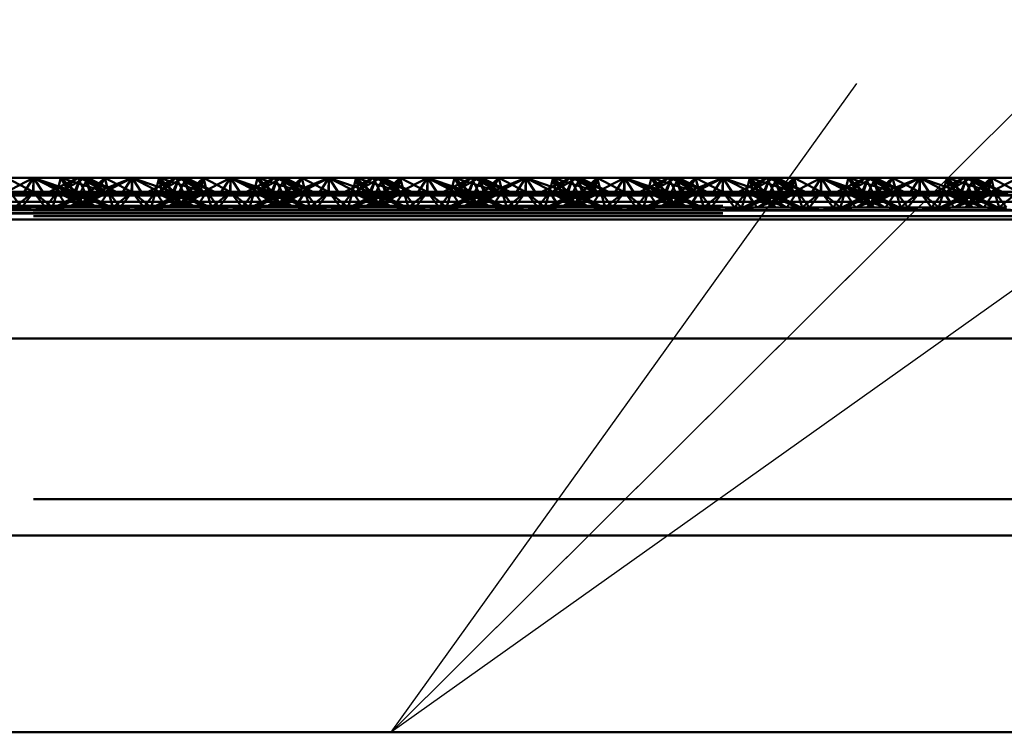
# Paper-space layout 'Layout1' of a CAD drawing. Extents: x -2 to 1033, y -36 to 596.
# Tile 187 of 256: x 373.97 to 376.47, y 452.29 to 454.09. Entities that reach past the tile are written whole.
import ezdxf

# ---------------------------------------------------------------- set-up
doc = ezdxf.new("R2010")
doc.units = 0
doc.linetypes.add('ACAD_ISO02W100', pattern=[15, 12, -3])
doc.linetypes.add('ACAD_ISO04W100', pattern=[30.5, 24, -3, 0.5, -3])
for name, color, linetype, lineweight in [('SS_POPIS_PROFILU', 13, 'CONTINUOUS', 25), ('SS_ZEBRIK KOŠ', 75, 'CONTINUOUS', 50), ('SS_ZEBRIKY', 24, 'CONTINUOUS', 50)]:
    doc.layers.add(name, color=color, linetype=linetype, lineweight=lineweight)

psp = doc.layouts.get("Layout1")

# ---------------------------------------------------------------- linework, layer by layer
at = {"layer": 'SS_POPIS_PROFILU', "color": 0, "linetype": 'ByBlock'}
for p, q in [((374.9139, 452.285), (376.0964, 453.9321)), ((374.9139, 452.285), (376.3315, 453.6959)), ((376.5666, 453.4596), (374.9139, 452.285))]:
    psp.add_line(p, q, dxfattribs=at)
at = {"layer": 'SS_POPIS_PROFILU', "color": 13}
psp.add_lwpolyline([(374.9139, 452.285), (388.1864, 465.4941), (399.4245, 465.4941)], dxfattribs=at)
at = {"layer": 'SS_ZEBRIK KOŠ', "color": 2, "linetype": 'Continuous', "ltscale": 0.25}
for p, q in [((373.8806, 453.285), (374.0548, 453.285)), ((374.0548, 453.285), (374.2283, 453.285)), ((374.2283, 453.285), (374.4011, 453.285)), ((374.4011, 453.285), (374.573, 453.285)), ((374.573, 453.285), (374.744, 453.285)), ((374.744, 453.285), (374.9139, 453.285)), ((374.9139, 453.285), (375.0827, 453.285)), ((375.0827, 453.285), (375.2502, 453.285)), ((375.2502, 453.285), (375.4164, 453.285)), ((375.4164, 453.285), (375.5812, 453.285)), ((375.5812, 453.285), (375.7443, 453.285)), ((375.7443, 453.285), (375.9059, 453.285)), ((375.9059, 453.285), (376.0657, 453.285)), ((376.0657, 453.285), (376.2236, 453.285)), ((376.2236, 453.285), (376.3796, 453.285)), ((376.3796, 453.285), (376.5336, 453.285)), ((374.0548, 452.285), (373.8806, 452.285)), ((374.2283, 452.285), (374.0548, 452.285)), ((374.4011, 452.285), (374.2283, 452.285)), ((374.573, 452.285), (374.4011, 452.285)), ((374.744, 452.285), (374.573, 452.285)), ((374.9139, 452.285), (374.744, 452.285)), ((375.0827, 452.285), (374.9139, 452.285)), ((375.2502, 452.285), (375.0827, 452.285)), ((375.4164, 452.285), (375.2502, 452.285)), ((375.5812, 452.285), (375.4164, 452.285)), ((375.7443, 452.285), (375.5812, 452.285)), ((375.9059, 452.285), (375.7443, 452.285)), ((376.0657, 452.285), (375.9059, 452.285)), ((376.2236, 452.285), (376.0657, 452.285)), ((376.3796, 452.285), (376.2236, 452.285)), ((376.5336, 452.285), (376.3796, 452.285))]:
    psp.add_line(p, q, dxfattribs=at)
at = {"layer": 'SS_ZEBRIK KOŠ', "color": 7, "linetype": 'ACAD_ISO04W100', "ltscale": 0.25, "extrusion": (5.47382e-48, 1, 6.12323e-17)}
psp.add_arc((-373.0063, 0, 452.785), 7, 340.29515, 199.70485, dxfattribs=at)
at = {"layer": 'SS_ZEBRIKY', "color": 7, "linetype": 'Continuous', "ltscale": 0.25}
for p, q in [((373.9296, 453.6528), (374.0063, 453.6928)), ((374.0063, 453.6928), (373.9374, 453.6928)), ((374.0063, 453.6928), (373.9803, 453.6528)), ((374.0324, 453.6528), (374.0063, 453.6928)), ((374.0063, 453.6928), (374.083, 453.6528)), ((374.0063, 453.6928), (374.0966, 453.6562)), ((374.0753, 453.6928), (374.0063, 453.6928)), ((374.0753, 453.6928), (374.0966, 453.6562)), ((374.0753, 453.6928), (374.1134, 453.657)), ((374.1258, 453.6928), (374.0753, 453.6928)), ((374.1258, 453.6928), (374.1134, 453.657)), ((374.1258, 453.6928), (374.1889, 453.657)), ((374.1442, 453.6928), (374.1258, 453.6928)), ((374.1442, 453.6928), (374.1889, 453.657)), ((374.2158, 453.657), (374.1442, 453.6928)), ((374.1874, 453.6928), (374.1442, 453.6928)), ((374.1728, 453.6785), (374.1874, 453.6928)), ((374.1874, 453.6928), (374.2553, 453.657)), ((374.2563, 453.6928), (374.1874, 453.6928)), ((374.2553, 453.657), (374.2563, 453.6928)), ((374.2563, 453.6928), (374.3226, 453.6699)), ((374.3253, 453.6928), (374.2563, 453.6928)), ((374.3684, 453.6928), (374.2969, 453.657)), ((374.3869, 453.6928), (374.3243, 453.657)), ((374.3243, 453.657), (374.3684, 453.6928)), ((374.3253, 453.6928), (374.3393, 453.6783)), ((374.3253, 453.6928), (374.3516, 453.6844)), ((374.3684, 453.6928), (374.3253, 453.6928)), ((374.3869, 453.6928), (374.3684, 453.6928)), ((374.3993, 453.657), (374.3869, 453.6928)), ((374.4374, 453.6928), (374.3869, 453.6928)), ((374.3993, 453.657), (374.4374, 453.6928)), ((374.4161, 453.6562), (374.4374, 453.6928)), ((374.4296, 453.6528), (374.5063, 453.6928)), ((374.4296, 453.6528), (374.4374, 453.6928)), ((374.5063, 453.6928), (374.4374, 453.6928)), ((374.5063, 453.6928), (374.4803, 453.6528)), ((374.5324, 453.6528), (374.5063, 453.6928)), ((374.5063, 453.6928), (374.583, 453.6528)), ((374.5063, 453.6928), (374.5966, 453.6562)), ((374.5753, 453.6928), (374.5063, 453.6928)), ((374.5753, 453.6928), (374.5966, 453.6562)), ((374.5753, 453.6928), (374.6134, 453.657)), ((374.6258, 453.6928), (374.5753, 453.6928)), ((374.6258, 453.6928), (374.6134, 453.657)), ((374.6258, 453.6928), (374.6889, 453.657)), ((374.6442, 453.6928), (374.6258, 453.6928)), ((374.6442, 453.6928), (374.6889, 453.657)), ((374.7158, 453.657), (374.6442, 453.6928)), ((374.6874, 453.6928), (374.6442, 453.6928)), ((374.6728, 453.6785), (374.6874, 453.6928)), ((374.6874, 453.6928), (374.7553, 453.657)), ((374.7563, 453.6928), (374.6874, 453.6928)), ((374.7553, 453.657), (374.7563, 453.6928)), ((374.7563, 453.6928), (374.8226, 453.6699)), ((374.8253, 453.6928), (374.7563, 453.6928)), ((374.8684, 453.6928), (374.7969, 453.657)), ((374.8869, 453.6928), (374.8243, 453.657)), ((374.8243, 453.657), (374.8684, 453.6928)), ((374.8253, 453.6928), (374.8393, 453.6783)), ((374.8253, 453.6928), (374.8516, 453.6844)), ((374.8684, 453.6928), (374.8253, 453.6928)), ((374.8869, 453.6928), (374.8684, 453.6928)), ((374.8993, 453.657), (374.8869, 453.6928)), ((374.9374, 453.6928), (374.8869, 453.6928)), ((374.8993, 453.657), (374.9374, 453.6928)), ((374.9161, 453.6562), (374.9374, 453.6928)), ((374.9296, 453.6528), (375.0063, 453.6928)), ((374.9296, 453.6528), (374.9374, 453.6928)), ((375.0063, 453.6928), (374.9374, 453.6928)), ((375.0063, 453.6928), (374.9803, 453.6528)), ((375.0324, 453.6528), (375.0063, 453.6928)), ((375.0063, 453.6928), (375.083, 453.6528)), ((375.0063, 453.6928), (375.0966, 453.6562)), ((375.0753, 453.6928), (375.0063, 453.6928)), ((375.0753, 453.6928), (375.0966, 453.6562)), ((375.0753, 453.6928), (375.1134, 453.657)), ((375.1258, 453.6928), (375.0753, 453.6928)), ((375.1258, 453.6928), (375.1134, 453.657)), ((375.1258, 453.6928), (375.1889, 453.657)), ((375.1442, 453.6928), (375.1258, 453.6928)), ((375.1442, 453.6928), (375.1889, 453.657)), ((375.2158, 453.657), (375.1442, 453.6928)), ((375.1874, 453.6928), (375.1442, 453.6928)), ((375.1728, 453.6785), (375.1874, 453.6928)), ((375.1874, 453.6928), (375.2553, 453.657)), ((375.2563, 453.6928), (375.1874, 453.6928)), ((375.2553, 453.657), (375.2563, 453.6928)), ((375.2563, 453.6928), (375.3226, 453.6699)), ((375.3253, 453.6928), (375.2563, 453.6928)), ((375.3684, 453.6928), (375.2969, 453.657)), ((375.3869, 453.6928), (375.3243, 453.657)), ((375.3243, 453.657), (375.3684, 453.6928)), ((375.3253, 453.6928), (375.3393, 453.6783)), ((375.3253, 453.6928), (375.3516, 453.6844)), ((375.3684, 453.6928), (375.3253, 453.6928)), ((375.3869, 453.6928), (375.3684, 453.6928)), ((375.3993, 453.657), (375.3869, 453.6928)), ((375.4374, 453.6928), (375.3869, 453.6928)), ((375.3993, 453.657), (375.4374, 453.6928)), ((375.4161, 453.6562), (375.4374, 453.6928)), ((375.4296, 453.6528), (375.5063, 453.6928)), ((375.4296, 453.6528), (375.4374, 453.6928)), ((375.5063, 453.6928), (375.4374, 453.6928)), ((375.4803, 453.6528), (375.5063, 453.6928)), ((375.5324, 453.6528), (375.5063, 453.6928)), ((375.5063, 453.6928), (375.583, 453.6528)), ((375.5063, 453.6928), (375.5966, 453.6562)), ((375.5753, 453.6928), (375.5063, 453.6928)), ((375.5753, 453.6928), (375.5966, 453.6562)), ((375.5753, 453.6928), (375.6134, 453.657)), ((375.6258, 453.6928), (375.5753, 453.6928)), ((375.6258, 453.6928), (375.6134, 453.657)), ((375.6258, 453.6928), (375.6889, 453.657)), ((375.6442, 453.6928), (375.6258, 453.6928)), ((375.6442, 453.6928), (375.6889, 453.657)), ((375.7158, 453.657), (375.6442, 453.6928)), ((375.6874, 453.6928), (375.6442, 453.6928)), ((375.6874, 453.6928), (375.6728, 453.6785)), ((375.7553, 453.657), (375.6874, 453.6928)), ((375.7563, 453.6928), (375.6874, 453.6928)), ((375.7553, 453.657), (375.7563, 453.6928)), ((375.7563, 453.6928), (375.8226, 453.6699)), ((375.8253, 453.6928), (375.7563, 453.6928)), ((375.8684, 453.6928), (375.7969, 453.657)), ((375.8243, 453.657), (375.8869, 453.6928)), ((375.8243, 453.657), (375.8684, 453.6928)), ((375.8253, 453.6928), (375.8393, 453.6783)), ((375.8253, 453.6928), (375.8516, 453.6844)), ((375.8684, 453.6928), (375.8253, 453.6928)), ((375.8869, 453.6928), (375.8684, 453.6928)), ((375.8993, 453.657), (375.8869, 453.6928)), ((375.9374, 453.6928), (375.8869, 453.6928)), ((375.8993, 453.657), (375.9374, 453.6928)), ((375.9161, 453.6562), (375.9374, 453.6928)), ((375.9296, 453.6528), (376.0063, 453.6928)), ((375.9296, 453.6528), (375.9374, 453.6928)), ((376.0063, 453.6928), (375.9374, 453.6928)), ((375.9803, 453.6528), (376.0063, 453.6928)), ((376.0324, 453.6528), (376.0063, 453.6928)), ((376.0063, 453.6928), (376.083, 453.6528)), ((376.0063, 453.6928), (376.0966, 453.6562)), ((376.0753, 453.6928), (376.0063, 453.6928)), ((376.0753, 453.6928), (376.0966, 453.6562)), ((376.0753, 453.6928), (376.1134, 453.657)), ((376.1258, 453.6928), (376.0753, 453.6928)), ((376.1258, 453.6928), (376.1134, 453.657)), ((376.1258, 453.6928), (376.1889, 453.657)), ((376.1442, 453.6928), (376.1258, 453.6928)), ((376.1442, 453.6928), (376.1889, 453.657)), ((376.2158, 453.657), (376.1442, 453.6928)), ((376.1874, 453.6928), (376.1442, 453.6928)), ((376.1728, 453.6785), (376.1874, 453.6928)), ((376.2553, 453.657), (376.1874, 453.6928)), ((376.2563, 453.6928), (376.1874, 453.6928)), ((376.2553, 453.657), (376.2563, 453.6928)), ((376.2563, 453.6928), (376.3226, 453.6699)), ((376.3253, 453.6928), (376.2563, 453.6928)), ((376.3684, 453.6928), (376.2969, 453.657)), ((376.3243, 453.657), (376.3869, 453.6928)), ((376.3243, 453.657), (376.3684, 453.6928)), ((376.3253, 453.6928), (376.3393, 453.6783)), ((376.3253, 453.6928), (376.3516, 453.6844)), ((376.3684, 453.6928), (376.3253, 453.6928)), ((376.3869, 453.6928), (376.3684, 453.6928)), ((376.3993, 453.657), (376.3869, 453.6928)), ((376.4374, 453.6928), (376.3869, 453.6928)), ((376.3993, 453.657), (376.4374, 453.6928)), ((376.4161, 453.6562), (376.4374, 453.6928)), ((376.4296, 453.6528), (376.5063, 453.6928)), ((376.4296, 453.6528), (376.4374, 453.6928)), ((376.5063, 453.6928), (376.4374, 453.6928)), ((373.9296, 453.6528), (374.0063, 453.6475)), ((373.9296, 453.6528), (373.9803, 453.6528)), ((373.9803, 453.6528), (374.0063, 453.6475)), ((373.9803, 453.6528), (374.0324, 453.6528)), ((374.0063, 453.6475), (374.083, 453.6528)), ((374.0063, 453.6475), (374.0324, 453.6528)), ((374.0324, 453.6528), (374.083, 453.6528)), ((374.083, 453.6528), (374.0966, 453.6562)), ((374.083, 453.6528), (374.4296, 453.6528)), ((374.0966, 453.6562), (374.1134, 453.657)), ((374.0966, 453.6562), (374.4161, 453.6562)), ((374.3993, 453.657), (374.1134, 453.657)), ((374.4161, 453.6562), (374.3993, 453.657)), ((374.4161, 453.6562), (374.4296, 453.6528)), ((374.4296, 453.6528), (374.5063, 453.6475)), ((374.4296, 453.6528), (374.4803, 453.6528)), ((374.4803, 453.6528), (374.5063, 453.6475)), ((374.4803, 453.6528), (374.5324, 453.6528)), ((374.5063, 453.6475), (374.583, 453.6528)), ((374.5063, 453.6475), (374.5324, 453.6528)), ((374.5324, 453.6528), (374.583, 453.6528)), ((374.583, 453.6528), (374.5966, 453.6562)), ((374.583, 453.6528), (374.9296, 453.6528)), ((374.5966, 453.6562), (374.6134, 453.657)), ((374.5966, 453.6562), (374.9161, 453.6562)), ((374.8993, 453.657), (374.6134, 453.657)), ((374.9161, 453.6562), (374.8993, 453.657)), ((374.9161, 453.6562), (374.9296, 453.6528)), ((374.9296, 453.6528), (375.0063, 453.6475)), ((374.9296, 453.6528), (374.9803, 453.6528)), ((374.9803, 453.6528), (375.0063, 453.6475)), ((374.9803, 453.6528), (375.0324, 453.6528)), ((375.083, 453.6528), (375.0063, 453.6475)), ((375.0063, 453.6475), (375.0324, 453.6528)), ((375.0324, 453.6528), (375.083, 453.6528)), ((375.0966, 453.6562), (375.083, 453.6528)), ((375.083, 453.6528), (375.4296, 453.6528)), ((375.1134, 453.657), (375.0966, 453.6562)), ((375.0966, 453.6562), (375.4161, 453.6562)), ((375.3993, 453.657), (375.1134, 453.657)), ((375.4161, 453.6562), (375.3993, 453.657)), ((375.4161, 453.6562), (375.4296, 453.6528)), ((375.4296, 453.6528), (375.5063, 453.6475)), ((375.4296, 453.6528), (375.4803, 453.6528)), ((375.5063, 453.6475), (375.4803, 453.6528)), ((375.4803, 453.6528), (375.5324, 453.6528)), ((375.5063, 453.6475), (375.583, 453.6528)), ((375.5063, 453.6475), (375.5324, 453.6528)), ((375.5324, 453.6528), (375.583, 453.6528)), ((375.583, 453.6528), (375.5966, 453.6562)), ((375.583, 453.6528), (375.9296, 453.6528)), ((375.5966, 453.6562), (375.6134, 453.657)), ((375.5966, 453.6562), (375.9161, 453.6562)), ((375.8993, 453.657), (375.6134, 453.657)), ((375.9161, 453.6562), (375.8993, 453.657)), ((375.9161, 453.6562), (375.9296, 453.6528)), ((375.9296, 453.6528), (376.0063, 453.6475)), ((375.9296, 453.6528), (375.9803, 453.6528)), ((376.0063, 453.6475), (375.9803, 453.6528)), ((375.9803, 453.6528), (376.0324, 453.6528)), ((376.0063, 453.6475), (376.083, 453.6528)), ((376.0063, 453.6475), (376.0324, 453.6528)), ((376.0324, 453.6528), (376.083, 453.6528)), ((376.083, 453.6528), (376.0966, 453.6562)), ((376.083, 453.6528), (376.4296, 453.6528)), ((376.0966, 453.6562), (376.1134, 453.657)), ((376.0966, 453.6562), (376.4161, 453.6562)), ((376.3993, 453.657), (376.1134, 453.657)), ((376.4161, 453.6562), (376.3993, 453.657)), ((376.4161, 453.6562), (376.4296, 453.6528)), ((376.4296, 453.6528), (376.5063, 453.6475)), ((376.4296, 453.6528), (376.4803, 453.6528)), ((377.0063, 453.6475), (373.5063, 453.6475)), ((373.5063, 453.6319), (377.0063, 453.6319)), ((373.5063, 453.6109), (377.0063, 453.6109)), ((377.0063, 453.587), (373.5063, 453.587))]:
    psp.add_line(p, q, dxfattribs=at)
at = {"layer": 'SS_ZEBRIKY', "color": 3, "linetype": 'ACAD_ISO02W100', "ltscale": 0.25}
for p, q in [((373.9374, 453.6928), (374.0053, 453.657)), ((374.0063, 453.6928), (374.0053, 453.657)), ((374.0063, 453.6928), (374.1099, 453.657)), ((374.0063, 453.6928), (374.0063, 453.657)), ((374.1184, 453.6928), (374.0469, 453.657)), ((374.0663, 453.657), (374.0753, 453.6928)), ((374.0743, 453.657), (374.1369, 453.6928)), ((374.0743, 453.657), (374.1184, 453.6928)), ((374.0748, 453.657), (374.1369, 453.6928)), ((374.0748, 453.657), (374.1184, 453.6928)), ((374.1099, 453.657), (374.0753, 453.6928)), ((374.1869, 453.657), (374.0753, 453.6928)), ((374.1103, 453.657), (374.1258, 453.6928)), ((374.1184, 453.6928), (374.1313, 453.667)), ((374.1869, 453.657), (374.1258, 453.6928)), ((374.2158, 453.657), (374.1258, 453.6928)), ((374.1263, 453.657), (374.1442, 453.6928)), ((374.1493, 453.657), (374.1369, 453.6928)), ((374.1401, 453.6846), (374.1369, 453.6928)), ((374.1524, 453.657), (374.1369, 453.6928)), ((374.1369, 453.6928), (374.1403, 453.685)), ((374.151, 453.657), (374.1401, 453.6846)), ((374.1403, 453.685), (374.1524, 453.657)), ((374.1493, 453.657), (374.1874, 453.6928)), ((374.151, 453.657), (374.1728, 453.6785)), ((374.1661, 453.6562), (374.2563, 453.6928)), ((374.1661, 453.6562), (374.1874, 453.6928)), ((374.1796, 453.6528), (374.2563, 453.6928)), ((374.1963, 453.657), (374.1874, 453.6928)), ((374.1936, 453.6681), (374.1874, 453.6928)), ((374.2563, 453.6928), (374.2303, 453.6528)), ((374.2563, 453.6928), (374.2824, 453.6528)), ((374.2563, 453.6928), (374.333, 453.6528)), ((374.2563, 453.6928), (374.2563, 453.657)), ((374.3253, 453.6928), (374.3163, 453.657)), ((374.3869, 453.6928), (374.3248, 453.657)), ((374.3248, 453.657), (374.3684, 453.6928)), ((374.3253, 453.6928), (374.333, 453.6528)), ((374.3253, 453.6928), (374.3466, 453.6562)), ((374.3253, 453.6928), (374.3634, 453.657)), ((374.3393, 453.6783), (374.3599, 453.657)), ((374.3516, 453.6844), (374.4369, 453.657)), ((374.3758, 453.6928), (374.3603, 453.657)), ((374.3758, 453.6928), (374.3634, 453.657)), ((374.3684, 453.6928), (374.3863, 453.657)), ((374.3758, 453.6928), (374.3724, 453.685)), ((374.3758, 453.6928), (374.4369, 453.657)), ((374.3758, 453.6928), (374.4389, 453.657)), ((374.3758, 453.6928), (374.4658, 453.657)), ((374.3763, 453.657), (374.3942, 453.6928)), ((374.3869, 453.6928), (374.401, 453.657)), ((374.3869, 453.6928), (374.4024, 453.657)), ((374.4389, 453.657), (374.3942, 453.6928)), ((374.4658, 453.657), (374.3942, 453.6928)), ((374.4374, 453.6928), (374.401, 453.657)), ((374.4374, 453.6928), (374.4463, 453.657)), ((374.4374, 453.6928), (374.5053, 453.657)), ((374.5063, 453.6928), (374.5053, 453.657)), ((374.5063, 453.6928), (374.6099, 453.657)), ((374.5063, 453.6928), (374.5063, 453.657)), ((374.6184, 453.6928), (374.5469, 453.657)), ((374.5663, 453.657), (374.5753, 453.6928)), ((374.5743, 453.657), (374.6369, 453.6928)), ((374.5743, 453.657), (374.6184, 453.6928)), ((374.5748, 453.657), (374.6369, 453.6928)), ((374.5748, 453.657), (374.6184, 453.6928)), ((374.6099, 453.657), (374.5753, 453.6928)), ((374.6869, 453.657), (374.5753, 453.6928)), ((374.6103, 453.657), (374.6258, 453.6928)), ((374.6184, 453.6928), (374.6313, 453.667)), ((374.6869, 453.657), (374.6258, 453.6928)), ((374.7158, 453.657), (374.6258, 453.6928)), ((374.6263, 453.657), (374.6442, 453.6928)), ((374.6493, 453.657), (374.6369, 453.6928)), ((374.6401, 453.6846), (374.6369, 453.6928)), ((374.6524, 453.657), (374.6369, 453.6928)), ((374.6369, 453.6928), (374.6403, 453.685)), ((374.651, 453.657), (374.6401, 453.6846)), ((374.6403, 453.685), (374.6524, 453.657)), ((374.6493, 453.657), (374.6874, 453.6928)), ((374.651, 453.657), (374.6728, 453.6785)), ((374.6661, 453.6562), (374.7563, 453.6928)), ((374.6661, 453.6562), (374.6874, 453.6928)), ((374.6796, 453.6528), (374.7563, 453.6928)), ((374.6963, 453.657), (374.6874, 453.6928)), ((374.6936, 453.6681), (374.6874, 453.6928)), ((374.7563, 453.6928), (374.7303, 453.6528)), ((374.7563, 453.6928), (374.7824, 453.6528)), ((374.7563, 453.6928), (374.833, 453.6528)), ((374.7563, 453.6928), (374.7563, 453.657)), ((374.8253, 453.6928), (374.8163, 453.657)), ((374.8253, 453.6928), (374.8191, 453.6681)), ((374.8869, 453.6928), (374.8248, 453.657)), ((374.8248, 453.657), (374.8684, 453.6928)), ((374.8253, 453.6928), (374.833, 453.6528)), ((374.8253, 453.6928), (374.8466, 453.6562)), ((374.8253, 453.6928), (374.8634, 453.657)), ((374.8393, 453.6783), (374.8599, 453.657)), ((374.8516, 453.6844), (374.9369, 453.657)), ((374.8758, 453.6928), (374.8603, 453.657)), ((374.8758, 453.6928), (374.8634, 453.657)), ((374.8684, 453.6928), (374.8863, 453.657)), ((374.8758, 453.6928), (374.8724, 453.685)), ((374.8758, 453.6928), (374.9369, 453.657)), ((374.8758, 453.6928), (374.9389, 453.657)), ((374.8758, 453.6928), (374.9658, 453.657)), ((374.8763, 453.657), (374.8942, 453.6928)), ((374.8869, 453.6928), (374.901, 453.657)), ((374.8869, 453.6928), (374.9024, 453.657)), ((374.9389, 453.657), (374.8942, 453.6928)), ((374.9658, 453.657), (374.8942, 453.6928)), ((374.9374, 453.6928), (374.901, 453.657)), ((374.9374, 453.6928), (374.9463, 453.657)), ((374.9374, 453.6928), (375.0053, 453.657)), ((375.0063, 453.6928), (375.0053, 453.657)), ((375.0063, 453.6928), (375.1099, 453.657)), ((375.0063, 453.6928), (375.0063, 453.657)), ((375.1184, 453.6928), (375.0469, 453.657)), ((375.0663, 453.657), (375.0753, 453.6928)), ((375.0743, 453.657), (375.1369, 453.6928)), ((375.0743, 453.657), (375.1184, 453.6928)), ((375.0748, 453.657), (375.1369, 453.6928)), ((375.0748, 453.657), (375.1184, 453.6928)), ((375.1099, 453.657), (375.0753, 453.6928)), ((375.1869, 453.657), (375.0753, 453.6928)), ((375.1103, 453.657), (375.1258, 453.6928)), ((375.1184, 453.6928), (375.1313, 453.667)), ((375.1869, 453.657), (375.1258, 453.6928)), ((375.2158, 453.657), (375.1258, 453.6928)), ((375.1263, 453.657), (375.1442, 453.6928)), ((375.1493, 453.657), (375.1369, 453.6928)), ((375.1401, 453.6846), (375.1369, 453.6928)), ((375.1524, 453.657), (375.1369, 453.6928)), ((375.1369, 453.6928), (375.1403, 453.685)), ((375.151, 453.657), (375.1401, 453.6846)), ((375.1403, 453.685), (375.1524, 453.657)), ((375.1493, 453.657), (375.1874, 453.6928)), ((375.151, 453.657), (375.1728, 453.6785)), ((375.1661, 453.6562), (375.2563, 453.6928)), ((375.1661, 453.6562), (375.1874, 453.6928)), ((375.1796, 453.6528), (375.2563, 453.6928)), ((375.1963, 453.657), (375.1874, 453.6928)), ((375.1936, 453.6681), (375.1874, 453.6928)), ((375.2563, 453.6928), (375.2303, 453.6528)), ((375.2563, 453.6928), (375.2824, 453.6528)), ((375.2563, 453.6928), (375.333, 453.6528)), ((375.2563, 453.6928), (375.2563, 453.657)), ((375.3253, 453.6928), (375.3163, 453.657)), ((375.3869, 453.6928), (375.3248, 453.657)), ((375.3248, 453.657), (375.3684, 453.6928)), ((375.3253, 453.6928), (375.333, 453.6528)), ((375.3253, 453.6928), (375.3466, 453.6562)), ((375.3253, 453.6928), (375.3634, 453.657)), ((375.3393, 453.6783), (375.3599, 453.657)), ((375.3516, 453.6844), (375.4369, 453.657)), ((375.3758, 453.6928), (375.3603, 453.657)), ((375.3758, 453.6928), (375.3634, 453.657)), ((375.3684, 453.6928), (375.3863, 453.657)), ((375.3758, 453.6928), (375.3724, 453.685)), ((375.3758, 453.6928), (375.4369, 453.657)), ((375.3758, 453.6928), (375.4389, 453.657)), ((375.3758, 453.6928), (375.4658, 453.657)), ((375.3763, 453.657), (375.3942, 453.6928)), ((375.3869, 453.6928), (375.401, 453.657)), ((375.3869, 453.6928), (375.4024, 453.657)), ((375.4389, 453.657), (375.3942, 453.6928)), ((375.4658, 453.657), (375.3942, 453.6928)), ((375.4374, 453.6928), (375.401, 453.657)), ((375.4374, 453.6928), (375.4463, 453.657)), ((375.4374, 453.6928), (375.5053, 453.657)), ((375.5063, 453.6928), (375.5053, 453.657)), ((375.6099, 453.657), (375.5063, 453.6928)), ((375.5063, 453.6928), (375.5063, 453.657)), ((375.6184, 453.6928), (375.5469, 453.657)), ((375.5663, 453.657), (375.5753, 453.6928)), ((375.6369, 453.6928), (375.5743, 453.657)), ((375.5743, 453.657), (375.6184, 453.6928)), ((375.5748, 453.657), (375.6369, 453.6928)), ((375.5748, 453.657), (375.6184, 453.6928)), ((375.6099, 453.657), (375.5753, 453.6928)), ((375.6869, 453.657), (375.5753, 453.6928)), ((375.6103, 453.657), (375.6258, 453.6928)), ((375.6184, 453.6928), (375.6313, 453.667)), ((375.6869, 453.657), (375.6258, 453.6928)), ((375.7158, 453.657), (375.6258, 453.6928)), ((375.6263, 453.657), (375.6442, 453.6928)), ((375.6493, 453.657), (375.6369, 453.6928)), ((375.6401, 453.6846), (375.6369, 453.6928)), ((375.6369, 453.6928), (375.6403, 453.685)), ((375.6524, 453.657), (375.6369, 453.6928)), ((375.651, 453.657), (375.6401, 453.6846)), ((375.6403, 453.685), (375.6524, 453.657)), ((375.6493, 453.657), (375.6874, 453.6928)), ((375.6728, 453.6785), (375.651, 453.657)), ((375.6661, 453.6562), (375.7563, 453.6928)), ((375.6661, 453.6562), (375.6874, 453.6928)), ((375.6796, 453.6528), (375.7563, 453.6928)), ((375.6963, 453.657), (375.6874, 453.6928)), ((375.6936, 453.6681), (375.6874, 453.6928)), ((375.7563, 453.6928), (375.7303, 453.6528)), ((375.7824, 453.6528), (375.7563, 453.6928)), ((375.7563, 453.6928), (375.833, 453.6528)), ((375.7563, 453.657), (375.7563, 453.6928)), ((375.8253, 453.6928), (375.8163, 453.657)), ((375.8253, 453.6928), (375.8191, 453.6681)), ((375.8869, 453.6928), (375.8248, 453.657)), ((375.8248, 453.657), (375.8684, 453.6928)), ((375.833, 453.6528), (375.8253, 453.6928)), ((375.8253, 453.6928), (375.8466, 453.6562)), ((375.8253, 453.6928), (375.8634, 453.657)), ((375.8393, 453.6783), (375.8599, 453.657)), ((375.8516, 453.6844), (375.9369, 453.657)), ((375.8758, 453.6928), (375.8603, 453.657)), ((375.8758, 453.6928), (375.8634, 453.657)), ((375.8684, 453.6928), (375.8863, 453.657)), ((375.8758, 453.6928), (375.8724, 453.685)), ((375.8758, 453.6928), (375.9369, 453.657)), ((375.8758, 453.6928), (375.9389, 453.657)), ((375.8758, 453.6928), (375.9658, 453.657)), ((375.8763, 453.657), (375.8942, 453.6928)), ((375.8869, 453.6928), (375.901, 453.657)), ((375.8869, 453.6928), (375.9024, 453.657)), ((375.9389, 453.657), (375.8942, 453.6928)), ((375.9658, 453.657), (375.8942, 453.6928)), ((375.9374, 453.6928), (375.901, 453.657)), ((375.9374, 453.6928), (375.9463, 453.657)), ((375.9374, 453.6928), (376.0053, 453.657)), ((376.0063, 453.6928), (376.0053, 453.657)), ((376.1099, 453.657), (376.0063, 453.6928)), ((376.0063, 453.657), (376.0063, 453.6928)), ((376.1184, 453.6928), (376.0469, 453.657)), ((376.0663, 453.657), (376.0753, 453.6928)), ((376.1369, 453.6928), (376.0743, 453.657)), ((376.0743, 453.657), (376.1184, 453.6928)), ((376.0748, 453.657), (376.1369, 453.6928)), ((376.0748, 453.657), (376.1184, 453.6928)), ((376.1099, 453.657), (376.0753, 453.6928)), ((376.1869, 453.657), (376.0753, 453.6928)), ((376.1103, 453.657), (376.1258, 453.6928)), ((376.1184, 453.6928), (376.1313, 453.667)), ((376.1869, 453.657), (376.1258, 453.6928)), ((376.2158, 453.657), (376.1258, 453.6928)), ((376.1263, 453.657), (376.1442, 453.6928)), ((376.1493, 453.657), (376.1369, 453.6928)), ((376.1401, 453.6846), (376.1369, 453.6928)), ((376.1524, 453.657), (376.1369, 453.6928)), ((376.1369, 453.6928), (376.1403, 453.685)), ((376.151, 453.657), (376.1401, 453.6846)), ((376.1403, 453.685), (376.1524, 453.657)), ((376.1493, 453.657), (376.1874, 453.6928)), ((376.151, 453.657), (376.1728, 453.6785)), ((376.1661, 453.6562), (376.2563, 453.6928)), ((376.1661, 453.6562), (376.1874, 453.6928)), ((376.1796, 453.6528), (376.2563, 453.6928)), ((376.1936, 453.6681), (376.1874, 453.6928)), ((376.1963, 453.657), (376.1874, 453.6928)), ((376.2563, 453.6928), (376.2303, 453.6528)), ((376.2824, 453.6528), (376.2563, 453.6928)), ((376.2563, 453.6928), (376.333, 453.6528)), ((376.2563, 453.657), (376.2563, 453.6928)), ((376.3253, 453.6928), (376.3163, 453.657)), ((376.3253, 453.6928), (376.3191, 453.6681)), ((376.3869, 453.6928), (376.3248, 453.657)), ((376.3248, 453.657), (376.3684, 453.6928)), ((376.3253, 453.6928), (376.333, 453.6528)), ((376.3253, 453.6928), (376.3466, 453.6562)), ((376.3253, 453.6928), (376.3634, 453.657)), ((376.3393, 453.6783), (376.3599, 453.657)), ((376.3516, 453.6844), (376.4369, 453.657)), ((376.3758, 453.6928), (376.3603, 453.657)), ((376.3758, 453.6928), (376.3634, 453.657)), ((376.3684, 453.6928), (376.3863, 453.657)), ((376.3758, 453.6928), (376.3724, 453.685)), ((376.3758, 453.6928), (376.4369, 453.657)), ((376.3758, 453.6928), (376.4389, 453.657)), ((376.3758, 453.6928), (376.4658, 453.657)), ((376.3763, 453.657), (376.3942, 453.6928)), ((376.3869, 453.6928), (376.401, 453.657)), ((376.3869, 453.6928), (376.4024, 453.657)), ((376.4389, 453.657), (376.3942, 453.6928)), ((376.4658, 453.657), (376.3942, 453.6928)), ((376.4374, 453.6928), (376.401, 453.657)), ((376.4374, 453.6928), (376.4463, 453.657)), ((376.4374, 453.6928), (376.5053, 453.657)), ((373.9161, 453.6562), (374.0966, 453.6562)), ((373.9463, 453.657), (373.9764, 453.617)), ((374.0063, 453.657), (373.9463, 453.657)), ((374.0063, 453.657), (373.9579, 453.617)), ((373.9764, 453.617), (374.0063, 453.657)), ((374.0063, 453.657), (374.0363, 453.617)), ((374.0063, 453.657), (374.0548, 453.617)), ((374.0663, 453.657), (374.0063, 453.657)), ((374.0363, 453.617), (374.0663, 453.657)), ((374.0548, 453.617), (374.0663, 453.657)), ((374.1313, 453.6545), (374.0583, 453.617)), ((374.1382, 453.651), (374.0583, 453.617)), ((374.0663, 453.657), (374.0935, 453.617)), ((374.1403, 453.617), (374.0663, 453.657)), ((374.0663, 453.657), (374.1679, 453.617)), ((374.1103, 453.657), (374.0663, 453.657)), ((374.0683, 453.617), (374.1524, 453.657)), ((374.1363, 453.657), (374.0683, 453.617)), ((374.1403, 453.617), (374.1103, 453.657)), ((374.1103, 453.657), (374.1679, 453.617)), ((374.1944, 453.617), (374.1103, 453.657)), ((374.1103, 453.657), (374.2043, 453.617)), ((374.1134, 453.657), (374.1103, 453.657)), ((374.1224, 453.617), (374.1963, 453.657)), ((374.1224, 453.617), (374.1524, 453.657)), ((374.1944, 453.617), (374.1263, 453.657)), ((374.2043, 453.617), (374.1263, 453.657)), ((374.1313, 453.667), (374.1363, 453.657)), ((374.1363, 453.657), (374.1313, 453.6545)), ((374.1524, 453.657), (374.1382, 453.651)), ((374.1413, 453.6493), (374.1524, 453.657)), ((374.1493, 453.657), (374.1661, 453.6562)), ((374.1568, 453.6414), (374.1963, 453.657)), ((374.1661, 453.6562), (374.1796, 453.6528)), ((374.1783, 453.6304), (374.1963, 453.657)), ((374.1796, 453.6528), (374.2563, 453.6475)), ((374.1963, 453.657), (374.1936, 453.6681)), ((374.2079, 453.617), (374.1963, 453.657)), ((374.1963, 453.657), (374.2264, 453.617)), ((374.2079, 453.617), (374.2563, 453.657)), ((374.2563, 453.657), (374.2264, 453.617)), ((374.2303, 453.6528), (374.2563, 453.6475)), ((374.2563, 453.657), (374.2863, 453.617)), ((374.2563, 453.657), (374.3048, 453.617)), ((374.2563, 453.6475), (374.333, 453.6528)), ((374.2824, 453.6528), (374.2563, 453.6475)), ((374.3163, 453.657), (374.2863, 453.617)), ((374.3163, 453.657), (374.3048, 453.617)), ((374.3083, 453.617), (374.4024, 453.657)), ((374.3863, 453.657), (374.3083, 453.617)), ((374.3191, 453.6681), (374.3163, 453.657)), ((374.3163, 453.657), (374.3344, 453.6304)), ((374.3163, 453.657), (374.3903, 453.617)), ((374.3163, 453.657), (374.3559, 453.6414)), ((374.4024, 453.657), (374.3183, 453.617)), ((374.3863, 453.657), (374.3183, 453.617)), ((374.3226, 453.6699), (374.3599, 453.657)), ((374.333, 453.6528), (374.3466, 453.6562)), ((374.3448, 453.617), (374.4463, 453.657)), ((374.3448, 453.617), (374.4024, 453.657)), ((374.3634, 453.657), (374.3466, 453.6562)), ((374.3603, 453.657), (374.3903, 453.617)), ((374.3603, 453.657), (374.3713, 453.6493)), ((374.3603, 453.657), (374.4444, 453.617)), ((374.3745, 453.651), (374.3603, 453.657)), ((374.4463, 453.657), (374.3724, 453.617)), ((374.4024, 453.657), (374.3724, 453.617)), ((374.4543, 453.617), (374.3745, 453.651)), ((374.3763, 453.657), (374.4444, 453.617)), ((374.3813, 453.6545), (374.3763, 453.657)), ((374.4543, 453.617), (374.3813, 453.6545)), ((374.4024, 453.657), (374.3993, 453.657)), ((374.4463, 453.657), (374.4024, 453.657)), ((374.4161, 453.6562), (374.5966, 453.6562)), ((374.4463, 453.657), (374.4192, 453.617)), ((374.4463, 453.657), (374.4579, 453.617)), ((374.4463, 453.657), (374.4764, 453.617)), ((374.5063, 453.657), (374.4463, 453.657)), ((374.5063, 453.657), (374.4579, 453.617)), ((374.4764, 453.617), (374.5063, 453.657)), ((374.5063, 453.657), (374.5363, 453.617)), ((374.5063, 453.657), (374.5548, 453.617)), ((374.5663, 453.657), (374.5063, 453.657)), ((374.5363, 453.617), (374.5663, 453.657)), ((374.5548, 453.617), (374.5663, 453.657)), ((374.6524, 453.657), (374.5583, 453.617)), ((374.6313, 453.6545), (374.5583, 453.617)), ((374.5663, 453.657), (374.5935, 453.617)), ((374.6403, 453.617), (374.5663, 453.657)), ((374.5663, 453.657), (374.6679, 453.617)), ((374.6103, 453.657), (374.5663, 453.657)), ((374.5683, 453.617), (374.6524, 453.657)), ((374.6363, 453.657), (374.5683, 453.617)), ((374.6403, 453.617), (374.6103, 453.657)), ((374.6103, 453.657), (374.6679, 453.617)), ((374.6944, 453.617), (374.6103, 453.657)), ((374.6103, 453.657), (374.7043, 453.617)), ((374.6134, 453.657), (374.6103, 453.657)), ((374.6224, 453.617), (374.6963, 453.657)), ((374.6224, 453.617), (374.6524, 453.657)), ((374.6944, 453.617), (374.6263, 453.657)), ((374.7043, 453.617), (374.6263, 453.657)), ((374.6313, 453.667), (374.6363, 453.657)), ((374.6363, 453.657), (374.6313, 453.6545)), ((374.6413, 453.6493), (374.6524, 453.657)), ((374.6661, 453.6562), (374.6493, 453.657)), ((374.6568, 453.6414), (374.6963, 453.657)), ((374.6796, 453.6528), (374.6661, 453.6562)), ((374.6783, 453.6304), (374.6963, 453.657)), ((374.7563, 453.6475), (374.6796, 453.6528)), ((374.6963, 453.657), (374.6936, 453.6681)), ((374.7079, 453.617), (374.6963, 453.657)), ((374.6963, 453.657), (374.7264, 453.617)), ((374.7079, 453.617), (374.7563, 453.657)), ((374.7563, 453.657), (374.7264, 453.617)), ((374.7303, 453.6528), (374.7563, 453.6475)), ((374.7563, 453.657), (374.7863, 453.617)), ((374.7563, 453.657), (374.8048, 453.617)), ((374.7563, 453.6475), (374.833, 453.6528)), ((374.7824, 453.6528), (374.7563, 453.6475)), ((374.8163, 453.657), (374.7863, 453.617)), ((374.8163, 453.657), (374.8048, 453.617)), ((374.8083, 453.617), (374.9024, 453.657)), ((374.8863, 453.657), (374.8083, 453.617)), ((374.8163, 453.657), (374.8344, 453.6304)), ((374.8163, 453.657), (374.8903, 453.617)), ((374.8163, 453.657), (374.8559, 453.6414)), ((374.9024, 453.657), (374.8183, 453.617)), ((374.8863, 453.657), (374.8183, 453.617)), ((374.8226, 453.6699), (374.8599, 453.657)), ((374.833, 453.6528), (374.8466, 453.6562)), ((374.8448, 453.617), (374.9463, 453.657)), ((374.8448, 453.617), (374.9024, 453.657)), ((374.8634, 453.657), (374.8466, 453.6562)), ((374.8603, 453.657), (374.8903, 453.617)), ((374.8603, 453.657), (374.8713, 453.6493)), ((374.8603, 453.657), (374.9444, 453.617)), ((374.8745, 453.651), (374.8603, 453.657)), ((374.9463, 453.657), (374.8724, 453.617)), ((374.9024, 453.657), (374.8724, 453.617)), ((374.9543, 453.617), (374.8745, 453.651)), ((374.8763, 453.657), (374.9444, 453.617)), ((374.8813, 453.6545), (374.8763, 453.657)), ((374.9543, 453.617), (374.8813, 453.6545)), ((374.9024, 453.657), (374.8993, 453.657)), ((374.9463, 453.657), (374.9024, 453.657)), ((374.9161, 453.6562), (375.0966, 453.6562)), ((374.9463, 453.657), (374.9192, 453.617)), ((374.9463, 453.657), (374.9579, 453.617)), ((374.9463, 453.657), (374.9764, 453.617)), ((375.0063, 453.657), (374.9463, 453.657)), ((375.0063, 453.657), (374.9579, 453.617)), ((374.9764, 453.617), (375.0063, 453.657)), ((375.0063, 453.657), (375.0363, 453.617)), ((375.0063, 453.657), (375.0548, 453.617)), ((375.0663, 453.657), (375.0063, 453.657)), ((375.0363, 453.617), (375.0663, 453.657)), ((375.0548, 453.617), (375.0663, 453.657)), ((375.1313, 453.6545), (375.0583, 453.617)), ((375.1382, 453.651), (375.0583, 453.617)), ((375.0663, 453.657), (375.0935, 453.617)), ((375.1403, 453.617), (375.0663, 453.657)), ((375.0663, 453.657), (375.1679, 453.617)), ((375.1103, 453.657), (375.0663, 453.657)), ((375.0683, 453.617), (375.1524, 453.657)), ((375.1363, 453.657), (375.0683, 453.617)), ((375.1403, 453.617), (375.1103, 453.657)), ((375.1103, 453.657), (375.1679, 453.617)), ((375.1944, 453.617), (375.1103, 453.657)), ((375.1103, 453.657), (375.2043, 453.617)), ((375.1134, 453.657), (375.1103, 453.657)), ((375.1224, 453.617), (375.1963, 453.657)), ((375.1224, 453.617), (375.1524, 453.657)), ((375.1944, 453.617), (375.1263, 453.657)), ((375.2043, 453.617), (375.1263, 453.657)), ((375.1313, 453.667), (375.1363, 453.657)), ((375.1363, 453.657), (375.1313, 453.6545)), ((375.1524, 453.657), (375.1382, 453.651)), ((375.1413, 453.6493), (375.1524, 453.657)), ((375.1493, 453.657), (375.1661, 453.6562)), ((375.1568, 453.6414), (375.1963, 453.657)), ((375.1661, 453.6562), (375.1796, 453.6528)), ((375.1692, 453.617), (375.1963, 453.657)), ((375.1796, 453.6528), (375.2563, 453.6475)), ((375.1963, 453.657), (375.1936, 453.6681)), ((375.2079, 453.617), (375.1963, 453.657)), ((375.1963, 453.657), (375.2264, 453.617)), ((375.2079, 453.617), (375.2563, 453.657)), ((375.2563, 453.657), (375.2264, 453.617)), ((375.2303, 453.6528), (375.2563, 453.6475)), ((375.2563, 453.657), (375.2863, 453.617)), ((375.2563, 453.657), (375.3048, 453.617)), ((375.2563, 453.6475), (375.333, 453.6528)), ((375.2824, 453.6528), (375.2563, 453.6475)), ((375.2863, 453.617), (375.3163, 453.657)), ((375.3163, 453.657), (375.3048, 453.617)), ((375.3083, 453.617), (375.4024, 453.657)), ((375.3863, 453.657), (375.3083, 453.617)), ((375.3191, 453.6681), (375.3163, 453.657)), ((375.3163, 453.657), (375.3344, 453.6304)), ((375.3163, 453.657), (375.3903, 453.617)), ((375.3163, 453.657), (375.3559, 453.6414)), ((375.4024, 453.657), (375.3183, 453.617)), ((375.3863, 453.657), (375.3183, 453.617)), ((375.3226, 453.6699), (375.3599, 453.657)), ((375.333, 453.6528), (375.3466, 453.6562)), ((375.3448, 453.617), (375.4463, 453.657)), ((375.3448, 453.617), (375.4024, 453.657)), ((375.3634, 453.657), (375.3466, 453.6562)), ((375.3603, 453.657), (375.3903, 453.617)), ((375.3603, 453.657), (375.3713, 453.6493)), ((375.3603, 453.657), (375.4444, 453.617)), ((375.3745, 453.651), (375.3603, 453.657)), ((375.4463, 453.657), (375.3724, 453.617)), ((375.4024, 453.657), (375.3724, 453.617)), ((375.4543, 453.617), (375.3745, 453.651)), ((375.3763, 453.657), (375.4444, 453.617)), ((375.3813, 453.6545), (375.3763, 453.657)), ((375.4543, 453.617), (375.3813, 453.6545)), ((375.4024, 453.657), (375.3993, 453.657)), ((375.4463, 453.657), (375.4024, 453.657)), ((375.4161, 453.6562), (375.5966, 453.6562)), ((375.4463, 453.657), (375.4192, 453.617)), ((375.4463, 453.657), (375.4579, 453.617)), ((375.4463, 453.657), (375.4764, 453.617)), ((375.5063, 453.657), (375.4463, 453.657)), ((375.5063, 453.657), (375.4579, 453.617)), ((375.4764, 453.617), (375.5063, 453.657)), ((375.5363, 453.617), (375.5063, 453.657)), ((375.5548, 453.617), (375.5063, 453.657)), ((375.5663, 453.657), (375.5063, 453.657)), ((375.5363, 453.617), (375.5663, 453.657)), ((375.5548, 453.617), (375.5663, 453.657)), ((375.6313, 453.6545), (375.5583, 453.617)), ((375.6382, 453.651), (375.5583, 453.617)), ((375.5663, 453.657), (375.5935, 453.617)), ((375.6403, 453.617), (375.5663, 453.657)), ((375.5663, 453.657), (375.6679, 453.617)), ((375.6103, 453.657), (375.5663, 453.657)), ((375.5683, 453.617), (375.6524, 453.657)), ((375.5683, 453.617), (375.6363, 453.657)), ((375.6403, 453.617), (375.6103, 453.657)), ((375.6103, 453.657), (375.6679, 453.617)), ((375.6944, 453.617), (375.6103, 453.657)), ((375.6103, 453.657), (375.7043, 453.617)), ((375.6134, 453.657), (375.6103, 453.657)), ((375.6224, 453.617), (375.6963, 453.657)), ((375.6224, 453.617), (375.6524, 453.657)), ((375.6944, 453.617), (375.6263, 453.657)), ((375.7043, 453.617), (375.6263, 453.657)), ((375.6313, 453.667), (375.6363, 453.657)), ((375.6363, 453.657), (375.6313, 453.6545)), ((375.6524, 453.657), (375.6382, 453.651)), ((375.6413, 453.6493), (375.6524, 453.657)), ((375.6493, 453.657), (375.6661, 453.6562)), ((375.6568, 453.6414), (375.6963, 453.657)), ((375.6661, 453.6562), (375.6796, 453.6528)), ((375.6783, 453.6304), (375.6963, 453.657)), ((375.6796, 453.6528), (375.7563, 453.6475)), ((375.6963, 453.657), (375.6936, 453.6681)), ((375.7079, 453.617), (375.6963, 453.657)), ((375.6963, 453.657), (375.7264, 453.617)), ((375.7079, 453.617), (375.7563, 453.657)), ((375.7264, 453.617), (375.7563, 453.657)), ((375.7303, 453.6528), (375.7563, 453.6475)), ((375.7563, 453.657), (375.7863, 453.617)), ((375.7563, 453.657), (375.8048, 453.617)), ((375.7563, 453.6475), (375.833, 453.6528)), ((375.7563, 453.6475), (375.7824, 453.6528)), ((375.7863, 453.617), (375.8163, 453.657)), ((375.8048, 453.617), (375.8163, 453.657)), ((375.8083, 453.617), (375.9024, 453.657)), ((375.8863, 453.657), (375.8083, 453.617)), ((375.8163, 453.657), (375.8344, 453.6304)), ((375.8163, 453.657), (375.8903, 453.617)), ((375.8163, 453.657), (375.8559, 453.6414)), ((375.9024, 453.657), (375.8183, 453.617)), ((375.8863, 453.657), (375.8183, 453.617)), ((375.8226, 453.6699), (375.8599, 453.657)), ((375.833, 453.6528), (375.8466, 453.6562)), ((375.8448, 453.617), (375.9463, 453.657)), ((375.8448, 453.617), (375.9024, 453.657)), ((375.8634, 453.657), (375.8466, 453.6562)), ((375.8603, 453.657), (375.8903, 453.617)), ((375.8603, 453.657), (375.8713, 453.6493)), ((375.8603, 453.657), (375.9444, 453.617)), ((375.8745, 453.651), (375.8603, 453.657)), ((375.9463, 453.657), (375.8724, 453.617)), ((375.9024, 453.657), (375.8724, 453.617)), ((375.9543, 453.617), (375.8745, 453.651)), ((375.8763, 453.657), (375.9444, 453.617)), ((375.8813, 453.6545), (375.8763, 453.657)), ((375.9543, 453.617), (375.8813, 453.6545)), ((375.9024, 453.657), (375.8993, 453.657)), ((375.9463, 453.657), (375.9024, 453.657)), ((375.9161, 453.6562), (376.0966, 453.6562)), ((375.9192, 453.617), (375.9463, 453.657)), ((375.9463, 453.657), (375.9579, 453.617)), ((375.9764, 453.617), (375.9463, 453.657)), ((376.0063, 453.657), (375.9463, 453.657)), ((375.9579, 453.617), (376.0063, 453.657)), ((375.9764, 453.617), (376.0063, 453.657)), ((376.0363, 453.617), (376.0063, 453.657)), ((376.0548, 453.617), (376.0063, 453.657)), ((376.0663, 453.657), (376.0063, 453.657)), ((376.0363, 453.617), (376.0663, 453.657)), ((376.0548, 453.617), (376.0663, 453.657)), ((376.1313, 453.6545), (376.0583, 453.617)), ((376.1382, 453.651), (376.0583, 453.617)), ((376.0663, 453.657), (376.0935, 453.617)), ((376.1403, 453.617), (376.0663, 453.657)), ((376.0663, 453.657), (376.1679, 453.617)), ((376.1103, 453.657), (376.0663, 453.657)), ((376.0683, 453.617), (376.1524, 453.657)), ((376.0683, 453.617), (376.1363, 453.657)), ((376.1403, 453.617), (376.1103, 453.657)), ((376.1103, 453.657), (376.1679, 453.617)), ((376.1944, 453.617), (376.1103, 453.657)), ((376.1103, 453.657), (376.2043, 453.617)), ((376.1134, 453.657), (376.1103, 453.657)), ((376.1224, 453.617), (376.1963, 453.657)), ((376.1224, 453.617), (376.1524, 453.657)), ((376.1944, 453.617), (376.1263, 453.657)), ((376.2043, 453.617), (376.1263, 453.657)), ((376.1313, 453.667), (376.1363, 453.657)), ((376.1363, 453.657), (376.1313, 453.6545)), ((376.1524, 453.657), (376.1382, 453.651)), ((376.1413, 453.6493), (376.1524, 453.657)), ((376.1661, 453.6562), (376.1493, 453.657)), ((376.1568, 453.6414), (376.1963, 453.657)), ((376.1796, 453.6528), (376.1661, 453.6562)), ((376.1692, 453.617), (376.1963, 453.657)), ((376.2563, 453.6475), (376.1796, 453.6528)), ((376.1963, 453.657), (376.1936, 453.6681)), ((376.2079, 453.617), (376.1963, 453.657)), ((376.1963, 453.657), (376.2264, 453.617)), ((376.2079, 453.617), (376.2563, 453.657)), ((376.2264, 453.617), (376.2563, 453.657)), ((376.2303, 453.6528), (376.2563, 453.6475)), ((376.2563, 453.657), (376.2863, 453.617)), ((376.2563, 453.657), (376.3048, 453.617)), ((376.2563, 453.6475), (376.333, 453.6528)), ((376.2563, 453.6475), (376.2824, 453.6528)), ((376.2863, 453.617), (376.3163, 453.657)), ((376.3048, 453.617), (376.3163, 453.657)), ((376.3083, 453.617), (376.4024, 453.657)), ((376.3863, 453.657), (376.3083, 453.617)), ((376.3163, 453.657), (376.3344, 453.6304)), ((376.3163, 453.657), (376.3903, 453.617)), ((376.3163, 453.657), (376.3559, 453.6414)), ((376.4024, 453.657), (376.3183, 453.617)), ((376.3863, 453.657), (376.3183, 453.617)), ((376.3226, 453.6699), (376.3599, 453.657)), ((376.333, 453.6528), (376.3466, 453.6562)), ((376.3448, 453.617), (376.4463, 453.657)), ((376.3448, 453.617), (376.4024, 453.657)), ((376.3634, 453.657), (376.3466, 453.6562)), ((376.3603, 453.657), (376.3903, 453.617)), ((376.3603, 453.657), (376.3713, 453.6493)), ((376.3603, 453.657), (376.4444, 453.617)), ((376.3745, 453.651), (376.3603, 453.657)), ((376.4463, 453.657), (376.3724, 453.617)), ((376.4024, 453.657), (376.3724, 453.617)), ((376.4543, 453.617), (376.3745, 453.651)), ((376.3763, 453.657), (376.4444, 453.617)), ((376.3813, 453.6545), (376.3763, 453.657)), ((376.4543, 453.617), (376.3813, 453.6545)), ((376.4024, 453.657), (376.3993, 453.657)), ((376.4463, 453.657), (376.4024, 453.657)), ((376.4161, 453.6562), (376.5966, 453.6562)), ((376.4192, 453.617), (376.4463, 453.657)), ((376.4463, 453.657), (376.4579, 453.617)), ((376.4764, 453.617), (376.4463, 453.657)), ((376.5063, 453.657), (376.4463, 453.657)), ((376.4579, 453.617), (376.5063, 453.657)), ((374.0948, 453.617), (374.1413, 453.6493)), ((374.0948, 453.617), (374.1568, 453.6414)), ((374.1692, 453.617), (374.1783, 453.6304)), ((374.3344, 453.6304), (374.3435, 453.617)), ((374.3559, 453.6414), (374.4179, 453.617)), ((374.3713, 453.6493), (374.4179, 453.617)), ((374.5948, 453.617), (374.6413, 453.6493)), ((374.5948, 453.617), (374.6568, 453.6414)), ((374.6692, 453.617), (374.6783, 453.6304)), ((374.8344, 453.6304), (374.8435, 453.617)), ((374.8559, 453.6414), (374.9179, 453.617)), ((374.8713, 453.6493), (374.9179, 453.617)), ((375.0948, 453.617), (375.1413, 453.6493)), ((375.0948, 453.617), (375.1568, 453.6414)), ((375.3344, 453.6304), (375.3435, 453.617)), ((375.3559, 453.6414), (375.4179, 453.617)), ((375.3713, 453.6493), (375.4179, 453.617)), ((375.5948, 453.617), (375.6413, 453.6493)), ((375.5948, 453.617), (375.6568, 453.6414)), ((375.6692, 453.617), (375.6783, 453.6304)), ((375.8344, 453.6304), (375.8435, 453.617)), ((375.8559, 453.6414), (375.9179, 453.617)), ((375.8713, 453.6493), (375.9179, 453.617)), ((376.0948, 453.617), (376.1413, 453.6493)), ((376.0948, 453.617), (376.1568, 453.6414)), ((376.3344, 453.6304), (376.3435, 453.617)), ((376.3559, 453.6414), (376.4179, 453.617)), ((376.3713, 453.6493), (376.4179, 453.617)), ((369.0063, 453.622), (377.0063, 453.622)), ((377.0063, 453.6094), (369.0063, 453.6094)), ((369.0063, 453.603), (377.0063, 453.603)), ((369.0063, 453.602), (377.0063, 453.602)), ((373.9192, 453.617), (374.0063, 453.6094)), ((373.9192, 453.617), (373.9764, 453.617)), ((373.9764, 453.617), (374.0063, 453.6094)), ((373.9764, 453.617), (374.0363, 453.617)), ((374.0935, 453.617), (374.0063, 453.6094)), ((374.0063, 453.6094), (374.0363, 453.617)), ((374.0363, 453.617), (374.0935, 453.617)), ((374.0935, 453.617), (374.4192, 453.617)), ((374.2563, 453.6094), (374.1692, 453.617)), ((374.2264, 453.617), (374.2563, 453.6094)), ((374.2563, 453.6094), (374.3435, 453.617)), ((374.2863, 453.617), (374.2563, 453.6094)), ((374.4192, 453.617), (374.5063, 453.6094)), ((374.4192, 453.617), (374.4764, 453.617)), ((374.4764, 453.617), (374.5063, 453.6094)), ((374.4764, 453.617), (374.5363, 453.617)), ((374.5935, 453.617), (374.5063, 453.6094)), ((374.5063, 453.6094), (374.5363, 453.617)), ((374.5363, 453.617), (374.5935, 453.617)), ((374.5935, 453.617), (374.9192, 453.617)), ((374.7563, 453.6094), (374.6692, 453.617)), ((374.7264, 453.617), (374.7563, 453.6094)), ((374.7563, 453.6094), (374.8435, 453.617)), ((374.7863, 453.617), (374.7563, 453.6094)), ((374.9192, 453.617), (375.0063, 453.6094)), ((374.9192, 453.617), (374.9764, 453.617)), ((374.9764, 453.617), (375.0063, 453.6094)), ((374.9764, 453.617), (375.0363, 453.617)), ((375.0935, 453.617), (375.0063, 453.6094)), ((375.0063, 453.6094), (375.0363, 453.617)), ((375.0363, 453.617), (375.0935, 453.617)), ((375.0935, 453.617), (375.4192, 453.617)), ((375.2563, 453.6094), (375.1692, 453.617)), ((375.2264, 453.617), (375.2563, 453.6094)), ((375.2563, 453.6094), (375.3435, 453.617)), ((375.2863, 453.617), (375.2563, 453.6094)), ((375.4192, 453.617), (375.5063, 453.6094)), ((375.4192, 453.617), (375.4764, 453.617)), ((375.5063, 453.6094), (375.4764, 453.617)), ((375.4764, 453.617), (375.5363, 453.617)), ((375.5935, 453.617), (375.5063, 453.6094)), ((375.5063, 453.6094), (375.5363, 453.617)), ((375.5363, 453.617), (375.5935, 453.617)), ((375.5935, 453.617), (375.9192, 453.617)), ((375.7563, 453.6094), (375.6692, 453.617)), ((375.7264, 453.617), (375.7563, 453.6094)), ((375.7563, 453.6094), (375.8435, 453.617)), ((375.7563, 453.6094), (375.7863, 453.617)), ((375.9192, 453.617), (376.0063, 453.6094)), ((375.9192, 453.617), (375.9764, 453.617)), ((376.0063, 453.6094), (375.9764, 453.617)), ((375.9764, 453.617), (376.0363, 453.617)), ((376.0935, 453.617), (376.0063, 453.6094)), ((376.0063, 453.6094), (376.0363, 453.617)), ((376.0363, 453.617), (376.0935, 453.617)), ((376.0935, 453.617), (376.4192, 453.617)), ((376.2563, 453.6094), (376.1692, 453.617)), ((376.2264, 453.617), (376.2563, 453.6094)), ((376.2563, 453.6094), (376.3435, 453.617)), ((376.2563, 453.6094), (376.2863, 453.617)), ((376.4192, 453.617), (376.5063, 453.6094)), ((376.4192, 453.617), (376.4764, 453.617)), ((377.0063, 453.5953), (369.0063, 453.5953)), ((377.0063, 452.877), (369.0063, 452.877))]:
    psp.add_line(p, q, dxfattribs=at)

doc.saveas('drawing.dxf')
